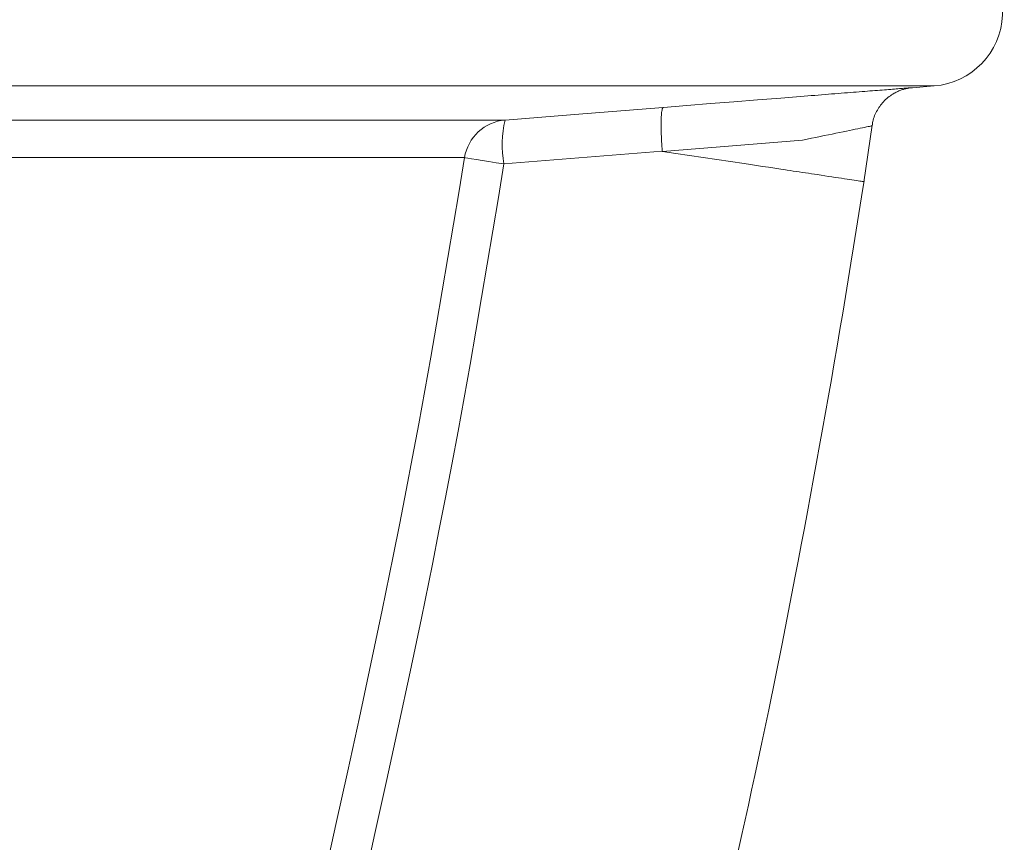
# Model space of a CAD drawing. Extents: x 193 to 943, y 26 to 526.
# Tile 208 of 256: x 420.87 to 424.17, y 95.75 to 98.5. Entities that reach past the tile are written whole.
import ezdxf

# ---------------------------------------------------------------- set-up
doc = ezdxf.new("R2010")
doc.units = 0
doc.layers.get('0').update_dxf_attribs({"lineweight": 25})
doc.layers.add('KG4_HLS_SYA', color=7, linetype='Continuous', lineweight=25)

# ---------------------------------------------------------------- blocks, each defined once
blk = doc.blocks.new('Kreis-A069HVPI7N', base_point=(423.9362, 98.2827))
at = {"color": 0, "lineweight": -2}
blk.add_ellipse((423.9162, 98.5319), major_axis=(0.02, -0.2492), ratio=1, start_param=0, end_param=2.891728, dxfattribs=at)
blk = doc.blocks.new('Spline-A069HVQA7N', base_point=(423.7288, 98.1479))
at = {"color": 0, "lineweight": -2}
for p, q in [((423.8026, 98.258), (423.7982, 98.2554)), ((423.8057, 98.2597), (423.8026, 98.258)), ((423.8089, 98.2613), (423.8057, 98.2597)), ((423.812, 98.2628), (423.8089, 98.2613)), ((423.8152, 98.2643), (423.812, 98.2628)), ((423.8185, 98.2657), (423.8152, 98.2643)), ((423.8217, 98.267), (423.8185, 98.2657)), ((423.8246, 98.2682), (423.8217, 98.267)), ((423.8275, 98.2692), (423.8246, 98.2682)), ((423.8304, 98.2702), (423.8275, 98.2692)), ((423.8334, 98.2711), (423.8304, 98.2702)), ((423.8363, 98.2719), (423.8334, 98.2711)), ((423.8393, 98.2727), (423.8363, 98.2719)), ((423.8418, 98.2733), (423.8393, 98.2727)), ((423.8444, 98.2739), (423.8418, 98.2733)), ((423.8469, 98.2744), (423.8444, 98.2739)), ((423.8495, 98.2749), (423.8469, 98.2744)), ((423.852, 98.2753), (423.8495, 98.2749)), ((423.8546, 98.2758), (423.852, 98.2753)), ((423.7634, 98.2259), (423.7601, 98.222)), ((423.7667, 98.2297), (423.7634, 98.2259)), ((423.7703, 98.2333), (423.7667, 98.2297)), ((423.7739, 98.2368), (423.7703, 98.2333)), ((423.7777, 98.2402), (423.7739, 98.2368)), ((423.7816, 98.2435), (423.7777, 98.2402)), ((423.7856, 98.2467), (423.7816, 98.2435)), ((423.7897, 98.2497), (423.7856, 98.2467)), ((423.7939, 98.2526), (423.7897, 98.2497)), ((423.7982, 98.2554), (423.7939, 98.2526)), ((423.7414, 98.1926), (423.7392, 98.1878)), ((423.7437, 98.1971), (423.7414, 98.1926)), ((423.7461, 98.2014), (423.7437, 98.1971)), ((423.7486, 98.2057), (423.7461, 98.2014)), ((423.7513, 98.2099), (423.7486, 98.2057)), ((423.7541, 98.214), (423.7513, 98.2099)), ((423.757, 98.218), (423.7541, 98.214)), ((423.7601, 98.222), (423.757, 98.218)), ((423.73, 98.1579), (423.7296, 98.1554)), ((423.7303, 98.1604), (423.73, 98.1579)), ((423.7308, 98.1629), (423.7303, 98.1604)), ((423.7319, 98.168), (423.7308, 98.1629)), ((423.7334, 98.1731), (423.7319, 98.168)), ((423.7351, 98.1781), (423.7334, 98.1731)), ((423.737, 98.183), (423.7351, 98.1781)), ((423.7392, 98.1878), (423.737, 98.183)), ((423.7291, 98.1504), (423.7288, 98.1479)), ((423.7293, 98.1529), (423.7291, 98.1504)), ((423.7296, 98.1554), (423.7293, 98.1529))]:
    blk.add_line(p, q, dxfattribs=at)
blk = doc.blocks.new('Spline-A069HVQG7N', base_point=(423.2696, 95.6742))
at = {"color": 0, "lineweight": -2}
for p, q in [((423.7017, 97.9659), (423.6929, 97.9104)), ((423.6929, 97.9104), (423.6841, 97.8548)), ((423.6841, 97.8548), (423.6753, 97.7992)), ((423.6753, 97.7992), (423.6664, 97.7436)), ((423.6664, 97.7436), (423.6574, 97.6881)), ((423.6574, 97.6881), (423.6483, 97.6325)), ((423.6483, 97.6325), (423.6392, 97.5769)), ((423.6392, 97.5769), (423.6299, 97.5214)), ((423.6299, 97.5214), (423.6205, 97.4658)), ((423.6205, 97.4658), (423.611, 97.4103)), ((423.611, 97.4103), (423.6015, 97.3547)), ((423.6015, 97.3547), (423.5918, 97.2992)), ((423.5918, 97.2992), (423.5821, 97.2437)), ((423.5821, 97.2437), (423.5723, 97.1882)), ((423.5723, 97.1882), (423.5624, 97.1327)), ((423.5624, 97.1327), (423.5525, 97.0773)), ((423.5525, 97.0773), (423.5424, 97.0218)), ((423.5424, 97.0218), (423.5323, 96.9664)), ((423.5323, 96.9664), (423.5221, 96.911)), ((423.5221, 96.911), (423.5117, 96.8556)), ((423.5117, 96.8556), (423.5013, 96.8002)), ((423.5013, 96.8002), (423.4909, 96.7449)), ((423.4909, 96.7449), (423.4803, 96.6895)), ((423.4803, 96.6895), (423.4697, 96.6342)), ((423.4697, 96.6342), (423.4483, 96.5235)), ((423.4483, 96.5235), (423.4266, 96.413)), ((423.4266, 96.413), (423.4045, 96.3025)), ((423.4045, 96.3025), (423.382, 96.192)), ((423.382, 96.192), (423.359, 96.0817)), ((423.359, 96.0817), (423.3355, 95.9715)), ((423.3355, 95.9715), (423.3247, 95.9219)), ((423.3247, 95.9219), (423.3138, 95.8723)), ((423.3138, 95.8723), (423.3028, 95.8228)), ((423.3028, 95.8228), (423.2918, 95.7732)), ((423.2918, 95.7732), (423.2807, 95.7237)), ((423.2807, 95.7237), (423.2696, 95.6742))]:
    blk.add_line(p, q, dxfattribs=at)
blk = doc.blocks.new('Spline-A069HWIK7N', base_point=(423.0288, 98.2106))
at = {"color": 0, "lineweight": -2}
for p, q in [((423.6036, 98.2564), (423.5928, 98.2556)), ((423.6143, 98.2573), (423.6036, 98.2564)), ((423.6249, 98.2581), (423.6143, 98.2573)), ((423.6354, 98.259), (423.6249, 98.2581)), ((423.6457, 98.2598), (423.6354, 98.259)), ((423.6558, 98.2606), (423.6457, 98.2598)), ((423.6658, 98.2614), (423.6558, 98.2606)), ((423.6756, 98.2621), (423.6658, 98.2614)), ((423.6852, 98.2629), (423.6756, 98.2621)), ((423.6947, 98.2636), (423.6852, 98.2629)), ((423.7037, 98.2643), (423.6947, 98.2636)), ((423.7126, 98.265), (423.7037, 98.2643)), ((423.7212, 98.2657), (423.7126, 98.265)), ((423.7297, 98.2664), (423.7212, 98.2657)), ((423.738, 98.267), (423.7297, 98.2664)), ((423.746, 98.2677), (423.738, 98.267)), ((423.7541, 98.2683), (423.746, 98.2677)), ((423.7619, 98.2689), (423.7541, 98.2683)), ((423.7695, 98.2695), (423.7619, 98.2689)), ((423.7768, 98.2701), (423.7695, 98.2695)), ((423.7839, 98.2706), (423.7768, 98.2701)), ((423.7907, 98.2712), (423.7839, 98.2706)), ((423.7971, 98.2717), (423.7907, 98.2712)), ((423.8032, 98.2722), (423.7971, 98.2717)), ((423.8091, 98.2726), (423.8032, 98.2722)), ((423.8147, 98.273), (423.8091, 98.2726)), ((423.82, 98.2735), (423.8147, 98.273)), ((423.825, 98.2739), (423.82, 98.2735)), ((423.8298, 98.2742), (423.825, 98.2739)), ((423.8343, 98.2746), (423.8298, 98.2742)), ((423.8386, 98.2749), (423.8343, 98.2746)), ((423.8425, 98.2752), (423.8386, 98.2749)), ((423.8461, 98.2755), (423.8425, 98.2752)), ((423.8495, 98.2758), (423.8461, 98.2755)), ((423.8525, 98.276), (423.8495, 98.2758)), ((423.8552, 98.2762), (423.8525, 98.276)), ((423.8576, 98.2764), (423.8552, 98.2762)), ((423.8596, 98.2766), (423.8576, 98.2764)), ((423.8612, 98.2767), (423.8596, 98.2766)), ((423.8623, 98.2768), (423.8612, 98.2767)), ((423.8628, 98.2768), (423.8623, 98.2768)), ((423.8631, 98.2768), (423.8628, 98.2768)), ((423.8633, 98.2768), (423.8631, 98.2768)), ((423.8634, 98.2768), (423.8633, 98.2768)), ((423.8633, 98.2768), (423.8633, 98.2768)), ((423.8633, 98.2768), (423.8633, 98.2768)), ((423.8633, 98.2768), (423.8633, 98.2768)), ((423.8634, 98.2768), (423.8634, 98.2768)), ((423.8634, 98.2768), (423.8634, 98.2768)), ((423.8634, 98.2768), (423.8634, 98.2768)), ((423.8634, 98.2768), (423.8634, 98.2768)), ((423.8634, 98.2768), (423.8634, 98.2768)), ((423.8634, 98.2768), (423.8634, 98.2768)), ((423.8634, 98.2768), (423.8634, 98.2768)), ((423.8634, 98.2768), (423.8634, 98.2768)), ((423.8634, 98.2768), (423.8634, 98.2768)), ((423.8634, 98.2768), (423.8634, 98.2768)), ((423.8634, 98.2768), (423.8634, 98.2768)), ((423.8634, 98.2768), (423.8634, 98.2768)), ((423.8634, 98.2768), (423.8634, 98.2768)), ((423.8634, 98.2768), (423.8634, 98.2768)), ((423.8634, 98.2768), (423.8634, 98.2768)), ((423.8634, 98.2768), (423.8634, 98.2768)), ((423.8634, 98.2768), (423.8634, 98.2768)), ((423.8634, 98.2768), (423.8634, 98.2768)), ((423.8634, 98.2768), (423.8634, 98.2768)), ((423.8634, 98.2768), (423.8634, 98.2768)), ((423.8634, 98.2768), (423.8634, 98.2768)), ((423.8634, 98.2768), (423.8634, 98.2768)), ((423.8634, 98.2768), (423.8634, 98.2768)), ((423.8634, 98.2768), (423.8634, 98.2768)), ((423.8634, 98.2768), (423.8634, 98.2768)), ((423.8634, 98.2768), (423.8634, 98.2768)), ((423.8634, 98.2768), (423.8634, 98.2768)), ((423.8634, 98.2768), (423.8634, 98.2768)), ((423.8634, 98.2768), (423.8634, 98.2768)), ((423.8634, 98.2768), (423.8634, 98.2768)), ((423.8634, 98.2768), (423.8634, 98.2768)), ((423.8634, 98.2768), (423.8634, 98.2768)), ((423.8634, 98.2768), (423.8634, 98.2768)), ((423.8634, 98.2768), (423.8634, 98.2768)), ((423.8634, 98.2768), (423.8634, 98.2768)), ((423.8634, 98.2768), (423.8634, 98.2768)), ((423.1864, 98.2232), (423.1076, 98.2169)), ((423.2652, 98.2295), (423.1864, 98.2232)), ((423.3439, 98.2358), (423.2652, 98.2295)), ((423.4225, 98.242), (423.3439, 98.2358)), ((423.5009, 98.2483), (423.4225, 98.242)), ((423.5127, 98.2492), (423.5009, 98.2483)), ((423.5244, 98.2501), (423.5127, 98.2492)), ((423.5361, 98.2511), (423.5244, 98.2501)), ((423.5477, 98.252), (423.5361, 98.2511)), ((423.5593, 98.2529), (423.5477, 98.252)), ((423.5707, 98.2538), (423.5593, 98.2529)), ((423.5818, 98.2547), (423.5707, 98.2538)), ((423.5928, 98.2556), (423.5818, 98.2547)), ((423.1076, 98.2169), (423.0288, 98.2106))]:
    blk.add_line(p, q, dxfattribs=at)
blk = doc.blocks.new('Polylinie-A069HYU07N', base_point=(422.4983, 98.1683))
at = {"color": 0, "lineweight": -2}
for p, q in [((423.0284, 98.2106), (422.731, 98.1868)), ((423.0288, 98.2106), (423.0284, 98.2106)), ((422.731, 98.1868), (422.4983, 98.1683))]:
    blk.add_line(p, q, dxfattribs=at)
blk = doc.blocks.new('Kreis-A069HZ2A7N', base_point=(422.3622, 98.0423))
at = {"color": 0, "lineweight": -2}
blk.add_ellipse((422.5103, 98.0188), major_axis=(-0.012, 0.1494), ratio=1, start_param=0, end_param=1.333088, dxfattribs=at)
blk = doc.blocks.new('Spline-A069HZ467N', base_point=(421.8916, 95.6274))
at = {"color": 0, "lineweight": -2}
for p, q in [((422.3622, 98.0423), (422.3438, 97.9307)), ((422.3438, 97.9307), (422.3252, 97.8192)), ((422.3252, 97.8192), (422.3066, 97.7076)), ((422.3066, 97.7076), (422.2877, 97.5961)), ((422.2877, 97.5961), (422.2686, 97.4846)), ((422.2686, 97.4846), (422.2491, 97.3732)), ((422.2491, 97.3732), (422.2292, 97.2618)), ((422.2292, 97.2618), (422.2088, 97.1505)), ((422.2088, 97.1505), (422.1881, 97.0392)), ((422.1881, 97.0392), (422.1669, 96.9281)), ((422.1669, 96.9281), (422.1453, 96.817)), ((422.1453, 96.817), (422.1232, 96.706)), ((422.1232, 96.706), (422.0864, 96.5259)), ((422.0864, 96.5259), (422.0486, 96.3459)), ((422.0486, 96.3459), (422.0101, 96.1662)), ((422.0101, 96.1662), (421.9709, 95.9865)), ((421.9709, 95.9865), (421.9314, 95.8069)), ((421.9314, 95.8069), (421.8916, 95.6274))]:
    blk.add_line(p, q, dxfattribs=at)
blk = doc.blocks.new('Spline-A069HZT47N', base_point=(423.4956, 98.1009))
at = {"color": 0, "lineweight": -2}
for p, q in [((423.595, 98.1215), (423.6074, 98.1241)), ((423.6074, 98.1241), (423.6195, 98.1266)), ((423.6195, 98.1266), (423.6311, 98.129)), ((423.6311, 98.129), (423.6421, 98.1313)), ((423.6421, 98.1313), (423.6526, 98.1334)), ((423.6526, 98.1334), (423.6624, 98.1355)), ((423.6624, 98.1355), (423.6716, 98.1373)), ((423.6716, 98.1373), (423.6803, 98.1391)), ((423.6803, 98.1391), (423.6884, 98.1408)), ((423.6884, 98.1408), (423.6959, 98.1423)), ((423.6959, 98.1423), (423.7029, 98.1438)), ((423.7029, 98.1438), (423.7093, 98.1451)), ((423.7093, 98.1451), (423.715, 98.1462)), ((423.715, 98.1462), (423.7198, 98.1472)), ((423.7198, 98.1472), (423.7234, 98.148)), ((423.7234, 98.148), (423.7258, 98.1485)), ((423.7257, 98.1484), (423.7253, 98.1484)), ((423.726, 98.1485), (423.7257, 98.1484)), ((423.7258, 98.1485), (423.7267, 98.1487)), ((423.7263, 98.1486), (423.726, 98.1485)), ((423.7266, 98.1486), (423.7263, 98.1486)), ((423.7267, 98.1486), (423.7266, 98.1486)), ((423.7266, 98.1486), (423.7266, 98.1486)), ((423.7266, 98.1486), (423.7266, 98.1486)), ((423.7266, 98.1486), (423.7266, 98.1486)), ((423.7266, 98.1486), (423.7266, 98.1486)), ((423.7266, 98.1486), (423.7266, 98.1486)), ((423.7266, 98.1486), (423.7266, 98.1486)), ((423.7266, 98.1486), (423.7266, 98.1486)), ((423.7267, 98.1487), (423.7267, 98.1487)), ((423.7267, 98.1487), (423.7267, 98.1487)), ((423.7267, 98.1487), (423.7267, 98.1487)), ((423.7267, 98.1487), (423.7267, 98.1487)), ((423.7267, 98.1487), (423.7267, 98.1487)), ((423.7267, 98.1487), (423.7267, 98.1487)), ((423.7267, 98.1487), (423.7267, 98.1487)), ((423.7267, 98.1487), (423.7267, 98.1487)), ((423.7267, 98.1487), (423.7267, 98.1487)), ((423.7267, 98.1487), (423.7267, 98.1487)), ((423.7267, 98.1487), (423.7267, 98.1487)), ((423.7267, 98.1487), (423.7267, 98.1487)), ((423.7267, 98.1487), (423.7267, 98.1487)), ((423.7267, 98.1487), (423.7267, 98.1486)), ((423.7267, 98.1486), (423.7267, 98.1486)), ((423.7267, 98.1486), (423.7267, 98.1486)), ((423.7267, 98.1486), (423.7267, 98.1486)), ((423.7267, 98.1486), (423.7267, 98.1486)), ((423.7267, 98.1486), (423.7267, 98.1486)), ((423.7267, 98.1486), (423.7267, 98.1486)), ((423.4956, 98.1009), (423.5105, 98.104)), ((423.5105, 98.104), (423.5252, 98.1071)), ((423.5252, 98.1071), (423.5398, 98.1101)), ((423.5398, 98.1101), (423.5542, 98.1131)), ((423.5542, 98.1131), (423.5683, 98.116)), ((423.5683, 98.116), (423.5822, 98.1189)), ((423.5822, 98.1189), (423.595, 98.1215))]:
    blk.add_line(p, q, dxfattribs=at)
blk = doc.blocks.new('Spline-A069HZT67N', base_point=(423.0211, 98.0635))
at = {"color": 0, "lineweight": -2}
for p, q in [((423.023, 98.1937), (423.0226, 98.1892)), ((423.0236, 98.1977), (423.023, 98.1937)), ((423.0242, 98.2012), (423.0236, 98.1977)), ((423.0249, 98.2042), (423.0242, 98.2012)), ((423.0252, 98.2055), (423.0249, 98.2042)), ((423.0256, 98.2066), (423.0252, 98.2055)), ((423.026, 98.2075), (423.0256, 98.2066)), ((423.0264, 98.2083), (423.026, 98.2075)), ((423.0268, 98.2089), (423.0264, 98.2083)), ((423.0272, 98.2094), (423.0268, 98.2089)), ((423.0276, 98.2098), (423.0272, 98.2094)), ((423.028, 98.2101), (423.0276, 98.2098)), ((423.0284, 98.2103), (423.028, 98.2101)), ((423.0288, 98.2106), (423.0284, 98.2103)), ((423.0213, 98.1627), (423.0212, 98.1564)), ((423.0214, 98.1687), (423.0213, 98.1627)), ((423.0216, 98.1743), (423.0214, 98.1687)), ((423.0219, 98.1796), (423.0216, 98.1743)), ((423.0222, 98.1846), (423.0219, 98.1796)), ((423.0226, 98.1892), (423.0222, 98.1846)), ((423.0212, 98.1564), (423.0211, 98.1498)), ((423.0211, 98.1498), (423.0212, 98.1429)), ((423.0212, 98.1429), (423.0213, 98.1357)), ((423.0213, 98.1357), (423.0214, 98.1283)), ((423.0214, 98.1283), (423.0217, 98.1207)), ((423.0217, 98.1207), (423.022, 98.1129)), ((423.022, 98.1129), (423.0224, 98.1049)), ((423.0224, 98.1049), (423.0228, 98.0968)), ((423.0228, 98.0968), (423.0233, 98.0886)), ((423.0233, 98.0886), (423.0238, 98.0803)), ((423.0238, 98.0803), (423.0243, 98.0719)), ((423.0243, 98.0719), (423.0249, 98.0635))]:
    blk.add_line(p, q, dxfattribs=at)
blk = doc.blocks.new('Spline-A069HZT87N', base_point=(423.0249, 98.0634))
at = {"color": 0, "lineweight": -2}
for p, q in [((423.0249, 98.0635), (423.0249, 98.0635)), ((423.0249, 98.0635), (423.0249, 98.0635)), ((423.0249, 98.0635), (423.0249, 98.0635)), ((423.0249, 98.0635), (423.0249, 98.0635)), ((423.0249, 98.0635), (423.0249, 98.0635)), ((423.0249, 98.0635), (423.0249, 98.0635)), ((423.0249, 98.0635), (423.0249, 98.0635)), ((423.0249, 98.0635), (423.0249, 98.0635)), ((423.0249, 98.0635), (423.0249, 98.0635)), ((423.0249, 98.0635), (423.0249, 98.0635)), ((423.0249, 98.0635), (423.0249, 98.0635)), ((423.0249, 98.0635), (423.0249, 98.0635)), ((423.0249, 98.0635), (423.0249, 98.0635)), ((423.0249, 98.0635), (423.0249, 98.0635)), ((423.0249, 98.0635), (423.0249, 98.0635)), ((423.0249, 98.0635), (423.0249, 98.0635)), ((423.0249, 98.0635), (423.0249, 98.0635)), ((423.0249, 98.0635), (423.0249, 98.0635)), ((423.0249, 98.0635), (423.0249, 98.0635)), ((423.0249, 98.0635), (423.0249, 98.0635)), ((423.0249, 98.0635), (423.0249, 98.0635)), ((423.0249, 98.0635), (423.0249, 98.0635)), ((423.0249, 98.0635), (423.0249, 98.0635)), ((423.0249, 98.0635), (423.0249, 98.0635)), ((423.0249, 98.0635), (423.025, 98.0635)), ((423.025, 98.0635), (423.025, 98.0635)), ((423.025, 98.0635), (423.025, 98.0635)), ((423.025, 98.0635), (423.025, 98.0635)), ((423.025, 98.0635), (423.025, 98.0635)), ((423.025, 98.0635), (423.025, 98.0635)), ((423.025, 98.0635), (423.025, 98.0635)), ((423.025, 98.0635), (423.025, 98.0635)), ((423.025, 98.0635), (423.025, 98.0635)), ((423.025, 98.0635), (423.025, 98.0635)), ((423.025, 98.0635), (423.025, 98.0634)), ((423.025, 98.0634), (423.0251, 98.0634)), ((423.0251, 98.0634), (423.0251, 98.0634)), ((423.0251, 98.0634), (423.0251, 98.0634)), ((423.0251, 98.0634), (423.0251, 98.0634)), ((423.0251, 98.0634), (423.0251, 98.0634)), ((423.0251, 98.0634), (423.0251, 98.0634)), ((423.0251, 98.0634), (423.0251, 98.0634)), ((423.0251, 98.0634), (423.0252, 98.0634)), ((423.0252, 98.0634), (423.0252, 98.0634)), ((423.0252, 98.0634), (423.0252, 98.0634)), ((423.0252, 98.0634), (423.0252, 98.0634)), ((423.0252, 98.0634), (423.0252, 98.0634)), ((423.0252, 98.0634), (423.0253, 98.0634))]:
    blk.add_line(p, q, dxfattribs=at)
blk = doc.blocks.new('Polylinie-A069HZTI7N', base_point=(422.3622, 98.0213))
at = {"color": 0, "lineweight": -2}
for p, q in [((422.3622, 98.0423), (422.3656, 98.0418)), ((422.3656, 98.0418), (422.3736, 98.0405)), ((422.3736, 98.0405), (422.3859, 98.0386)), ((422.3859, 98.0386), (422.4021, 98.036)), ((422.4021, 98.036), (422.4217, 98.0329)), ((422.4217, 98.0329), (422.4441, 98.0293)), ((422.4441, 98.0293), (422.4686, 98.0254)), ((422.4686, 98.0254), (422.4944, 98.0213))]:
    blk.add_line(p, q, dxfattribs=at)
blk = doc.blocks.new('Spline-A069HZTM7N', base_point=(422.022, 95.5973))
at = {"color": 0, "lineweight": -2}
for p, q in [((422.4759, 97.9092), (422.4944, 98.0213)), ((422.4573, 97.7972), (422.4759, 97.9092)), ((422.4385, 97.6852), (422.4573, 97.7972)), ((422.4196, 97.5732), (422.4385, 97.6852)), ((422.4004, 97.4612), (422.4196, 97.5732)), ((422.3808, 97.3494), (422.4004, 97.4612)), ((422.3608, 97.2376), (422.3808, 97.3494)), ((422.3404, 97.1259), (422.3608, 97.2376)), ((422.3196, 97.0143), (422.3404, 97.1259)), ((422.2983, 96.9027), (422.3196, 97.0143)), ((422.2766, 96.7913), (422.2983, 96.9027)), ((422.2545, 96.6799), (422.2766, 96.7913)), ((422.2176, 96.4991), (422.2545, 96.6799)), ((422.1796, 96.3185), (422.2176, 96.4991)), ((422.1409, 96.1381), (422.1796, 96.3185)), ((422.1016, 95.9577), (422.1409, 96.1381)), ((422.0619, 95.7775), (422.1016, 95.9577)), ((422.022, 95.5973), (422.0619, 95.7775))]:
    blk.add_line(p, q, dxfattribs=at)
blk = doc.blocks.new('Kreis-A069HZTY7N', base_point=(422.4887, 98.0213))
at = {"color": 0, "lineweight": -2}
blk.add_ellipse((422.8539, 98.0854), major_axis=(-0.3556, 0.0829), ratio=1, start_param=0, end_param=0.405497, dxfattribs=at)
blk = doc.blocks.new('Spline-A069HZVU7N', base_point=(423.0253, 97.9622))
at = {"color": 0, "lineweight": -2}
for p, q in [((423.0253, 98.0634), (423.071, 98.0565)), ((423.071, 98.0565), (423.1168, 98.0496)), ((423.1168, 98.0496), (423.1626, 98.0427)), ((423.1626, 98.0427), (423.2083, 98.0359)), ((423.2083, 98.0359), (423.2541, 98.029)), ((423.2541, 98.029), (423.2998, 98.0221)), ((423.2998, 98.0221), (423.3203, 98.019)), ((423.3203, 98.019), (423.3408, 98.0159)), ((423.3408, 98.0159), (423.3613, 98.0129)), ((423.3613, 98.0129), (423.3817, 98.0098)), ((423.3817, 98.0098), (423.4022, 98.0067)), ((423.4022, 98.0067), (423.4227, 98.0036)), ((423.4227, 98.0036), (423.433, 98.0021)), ((423.433, 98.0021), (423.4433, 98.0005)), ((423.4433, 98.0005), (423.4535, 97.999)), ((423.4535, 97.999), (423.4638, 97.9974)), ((423.4638, 97.9974), (423.474, 97.9959)), ((423.474, 97.9959), (423.4842, 97.9944)), ((423.4842, 97.9944), (423.4945, 97.9928)), ((423.4945, 97.9928), (423.5047, 97.9913)), ((423.5047, 97.9913), (423.5149, 97.9898)), ((423.5149, 97.9898), (423.5249, 97.9882)), ((423.5249, 97.9882), (423.5349, 97.9867)), ((423.5349, 97.9867), (423.5447, 97.9853)), ((423.5447, 97.9853), (423.5575, 97.9833)), ((423.5575, 97.9833), (423.57, 97.9815)), ((423.57, 97.9815), (423.5821, 97.9796)), ((423.5821, 97.9796), (423.5938, 97.9779)), ((423.5938, 97.9779), (423.605, 97.9762)), ((423.605, 97.9762), (423.6157, 97.9746)), ((423.6157, 97.9746), (423.6258, 97.9731)), ((423.6258, 97.9731), (423.6355, 97.9716)), ((423.6355, 97.9716), (423.6445, 97.9703)), ((423.6445, 97.9703), (423.653, 97.969)), ((423.653, 97.969), (423.661, 97.9678)), ((423.661, 97.9678), (423.6684, 97.9667)), ((423.6684, 97.9667), (423.6753, 97.9656)), ((423.6753, 97.9656), (423.6815, 97.9647)), ((423.6815, 97.9647), (423.6869, 97.9639)), ((423.6869, 97.9639), (423.6913, 97.9632)), ((423.6913, 97.9632), (423.6947, 97.9627)), ((423.6947, 97.9627), (423.697, 97.9624)), ((423.697, 97.9624), (423.6977, 97.9623)), ((423.6979, 97.9622), (423.6976, 97.9623)), ((423.6977, 97.9623), (423.698, 97.9622)), ((423.698, 97.9622), (423.6979, 97.9622)), ((423.6979, 97.9622), (423.6979, 97.9622)), ((423.6979, 97.9622), (423.6979, 97.9622)), ((423.6979, 97.9622), (423.6979, 97.9622)), ((423.6979, 97.9622), (423.6979, 97.9622)), ((423.6979, 97.9622), (423.6979, 97.9622)), ((423.698, 97.9622), (423.6981, 97.9622)), ((423.6981, 97.9622), (423.698, 97.9622)), ((423.698, 97.9622), (423.698, 97.9622)), ((423.698, 97.9622), (423.698, 97.9622)), ((423.698, 97.9622), (423.698, 97.9622)), ((423.698, 97.9622), (423.698, 97.9622)), ((423.698, 97.9622), (423.698, 97.9622)), ((423.698, 97.9622), (423.698, 97.9622)), ((423.698, 97.9622), (423.698, 97.9622)), ((423.6981, 97.9622), (423.6981, 97.9622)), ((423.6981, 97.9622), (423.6981, 97.9622)), ((423.6981, 97.9622), (423.6981, 97.9622)), ((423.6981, 97.9622), (423.6981, 97.9622)), ((423.6981, 97.9622), (423.6981, 97.9622)), ((423.6981, 97.9622), (423.6981, 97.9622)), ((423.6981, 97.9622), (423.6981, 97.9622)), ((423.6981, 97.9622), (423.6981, 97.9622)), ((423.6981, 97.9622), (423.6981, 97.9622)), ((423.6981, 97.9622), (423.6981, 97.9622)), ((423.6981, 97.9622), (423.6981, 97.9622)), ((423.6981, 97.9622), (423.6981, 97.9622)), ((423.6981, 97.9622), (423.6981, 97.9622))]:
    blk.add_line(p, q, dxfattribs=at)

msp = doc.modelspace()

# ---------------------------------------------------------------- linework, layer by layer
at = {"layer": 'KG4_HLS_SYA', "color": 8, "linetype": 'Continuous', "lineweight": 9, "ltscale": 0.13, "true_color": 0x808080}
for p, q in [((423.9362, 98.2827), (410.3162, 98.2827)), ((422.4983, 98.1683), (410.4193, 98.1683)), ((423.0253, 98.0634), (423.4956, 98.1009)), ((422.4944, 98.0213), (423.0246, 98.0635)), ((423.0246, 98.0635), (423.0249, 98.0635)), ((410.4182, 98.0423), (422.3622, 98.0423))]:
    msp.add_line(p, q, dxfattribs=at)
at = {"layer": 'KG4_HLS_SYA', "color": 7, "linetype": 'Continuous', "lineweight": 9, "ltscale": 0.13}
for p, q in [((423.9362, 98.2827), (423.8634, 98.2768)), ((423.7285, 98.1506), (423.7009, 97.9606))]:
    msp.add_line(p, q, dxfattribs=at)

# ---------------------------------------------------------------- block references
for name, p in [('Kreis-A069HVPI7N', (423.9362, 98.2827)), ('Spline-A069HVQA7N', (423.7288, 98.1479)), ('Spline-A069HVQG7N', (423.2696, 95.6742))]:
    msp.add_blockref(name, p, dxfattribs=at)
at = {"layer": 'KG4_HLS_SYA', "color": 8, "linetype": 'Continuous', "lineweight": 9, "ltscale": 0.13, "true_color": 0x808080}
for name, p in [('Spline-A069HWIK7N', (423.0288, 98.2106)), ('Polylinie-A069HYU07N', (422.4983, 98.1683)), ('Spline-A069HZT67N', (423.0211, 98.0635)), ('Kreis-A069HZ2A7N', (422.3622, 98.0423)), ('Kreis-A069HZTY7N', (422.4887, 98.0213)), ('Spline-A069HZT47N', (423.4956, 98.1009)), ('Spline-A069HZT87N', (423.0249, 98.0634)), ('Spline-A069HZVU7N', (423.0253, 97.9622)), ('Spline-A069HZ467N', (421.8916, 95.6274)), ('Polylinie-A069HZTI7N', (422.3622, 98.0213)), ('Spline-A069HZTM7N', (422.022, 95.5973))]:
    msp.add_blockref(name, p, dxfattribs=at)

doc.saveas('drawing.dxf')
